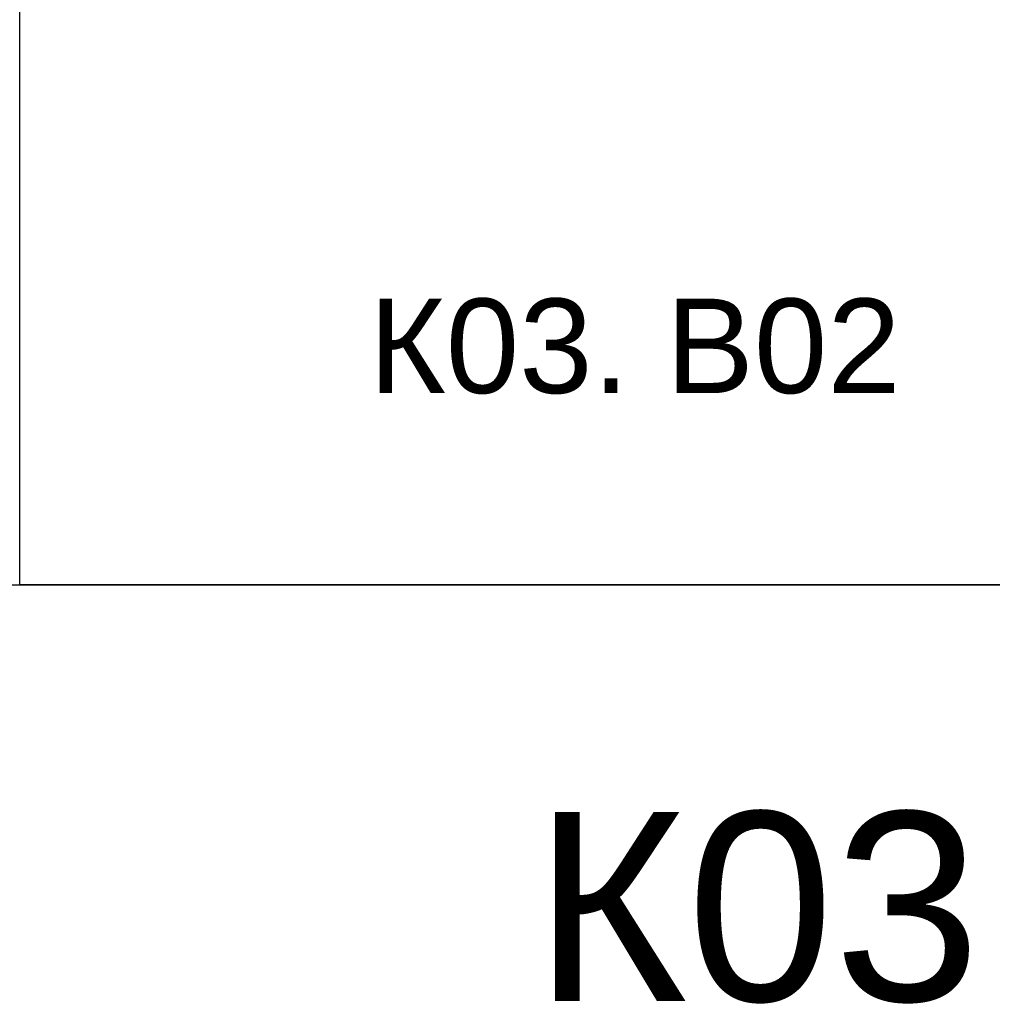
# Model space of a CAD drawing. Header units: millimetres. Extents: x -277772 to 277599, y -59564 to 282085.
# Tile 39 of 190: x -68009 to -42270, y -46896 to -20849. Entities that reach past the tile are written whole.
import ezdxf
from ezdxf.enums import TextEntityAlignment as Align

# ---------------------------------------------------------------- set-up
doc = ezdxf.new("R2010")
doc.units = ezdxf.units.MM
doc.layers.add('UNPLOTTED', color=2, linetype='Continuous', plot=False)
doc.styles.add('CP.Text', font='arial.ttf')
doc.linetypes.add('в трубе открыто', pattern='A,10,[133,ltypeshp.shx,S=0.75,R=0,X=-5,Y=2.5],-2.5,[130,ltypeshp.shx,S=2.5,R=-45,X=0,Y=0],-2.5', length=15)

# ---------------------------------------------------------------- blocks, each defined once
blk = doc.blocks.new('*U4')
at = {"color": 0}
blk.add_lwpolyline([(0, 410), (0, 0), (-569, 0), (-569, 410)], close=True, dxfattribs=at)

msp = doc.modelspace()

# ---------------------------------------------------------------- linework, layer by layer
at = {"layer": 'UNPLOTTED', "color": 1, "ltscale": 100}
msp.add_xline((-94774, -35802), (1, 0), dxfattribs=at)

# ---------------------------------------------------------------- block references
at = {"layer": 'UNPLOTTED', "xscale": 100, "yscale": 100, "zscale": 100}
msp.add_blockref('*U4', (-11109, -35802), dxfattribs=at)

# ---------------------------------------------------------------- texts
at = {"linetype": 'в трубе открыто', "style": 'CP.Text'}
msp.add_text('К03', height=5000, dxfattribs=at).set_placement((-42581, -46807), align=Align.RIGHT)
at = {"layer": 'UNPLOTTED', "style": 'CP.Text'}
msp.add_text('К03. B02', height=2500, dxfattribs=at).set_placement((-44694, -30727), align=Align.RIGHT)

doc.saveas('drawing.dxf')
